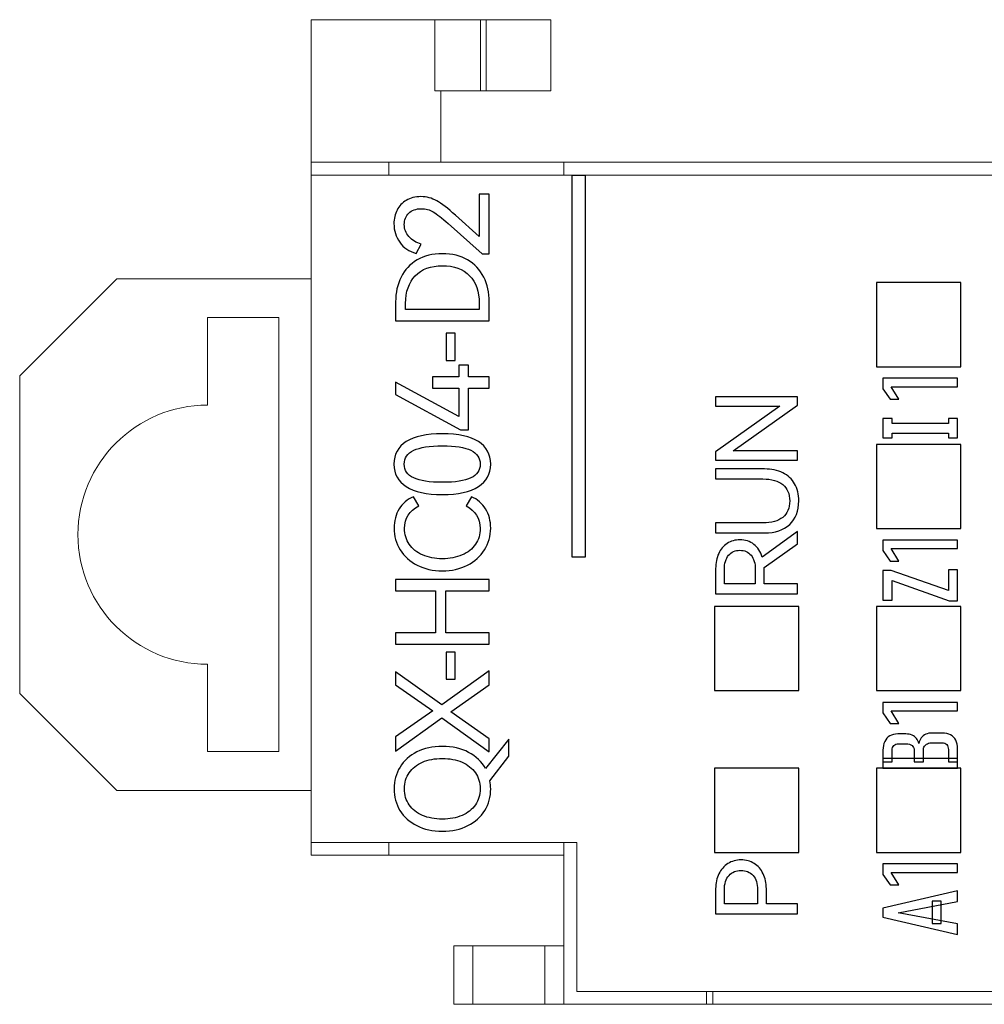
# Model space of a CAD drawing. Header units: inches. Extents: x 830 to 2908, y -1046 to 167.
# Tile 9 of 33: x 2601 to 2616, y -814 to -799. Entities that reach past the tile are written whole.
import ezdxf

# ---------------------------------------------------------------- set-up
doc = ezdxf.new("R2010")
doc.units = ezdxf.units.IN
doc.header["$LTSCALE"] = 23.1
doc.header["$MEASUREMENT"] = 0
doc.layers.get('0').update_dxf_attribs({"lineweight": 18})
doc.layers.add('layer 1', color=7, linetype='Continuous')

msp = doc.modelspace()

# ---------------------------------------------------------------- linework, layer by layer
at = {"color": 0, "linetype": 'Continuous', "lineweight": 0}
for p, q in [((2605.83, -811.479), (2605.83, -798.579)), ((2605.83, -798.579), (2609.53, -798.579)), ((2607.737, -799.679), (2607.737, -798.579)), ((2608.445, -799.679), (2608.445, -798.579)), ((2608.53, -798.579), (2608.53, -799.679)), ((2609.53, -798.579), (2609.53, -799.679)), ((2609.53, -799.679), (2607.737, -799.679)), ((2607.83, -800.779), (2607.83, -799.679)), ((2605.83, -800.779), (2704.83, -800.779)), ((2607.03, -800.779), (2607.03, -800.979)), ((2609.73, -800.779), (2609.73, -800.979)), ((2605.83, -800.979), (2626.004, -800.979)), ((2601.33, -804.079), (2602.83, -802.579)), ((2605.83, -802.579), (2602.83, -802.579)), ((2604.23, -804.529), (2604.23, -803.179)), ((2605.33, -803.179), (2604.23, -803.179)), ((2605.33, -803.179), (2605.33, -809.879)), ((2601.33, -808.979), (2601.33, -804.079)), ((2604.23, -809.879), (2604.23, -808.529)), ((2602.83, -810.479), (2601.33, -808.979)), ((2604.23, -809.879), (2605.33, -809.879)), ((2605.83, -810.479), (2602.83, -810.479)), ((2609.93, -811.279), (2605.83, -811.279)), ((2607.03, -811.279), (2607.03, -811.479)), ((2609.73, -811.279), (2609.73, -813.779)), ((2609.93, -813.579), (2609.93, -811.279)), ((2605.83, -811.479), (2609.73, -811.479)), ((2608.03, -812.879), (2608.03, -813.779)), ((2608.03, -812.879), (2609.73, -812.879)), ((2608.323, -812.879), (2608.323, -813.779)), ((2609.437, -812.879), (2609.437, -813.779)), ((2626.004, -813.579), (2609.93, -813.579)), ((2611.93, -813.779), (2611.93, -813.579)), ((2612.03, -813.579), (2612.03, -813.779)), ((2608.03, -813.779), (2704.63, -813.779))]:
    msp.add_line(p, q, dxfattribs=at)
msp.add_arc((2604.23, -806.529), 2, 90, 270, dxfattribs=at)
at = {"layer": 'layer 1', "color": 32}
for points, knots in [([(2609.857, -800.979), (2609.857, -800.979), (2609.857, -806.879), (2609.857, -806.879), (2609.857, -806.879), (2609.857, -806.879), (2610.057, -806.879), (2610.057, -806.879), (2610.057, -806.879), (2610.057, -806.879), (2610.057, -800.979), (2610.057, -800.979), (2610.057, -800.979), (2610.057, -800.979), (2609.857, -800.979), (2609.857, -800.979)], [0, 0, 0, 0, 0.25, 0.25, 0.25, 0.25, 0.5, 0.5, 0.5, 0.5, 0.75, 0.75, 0.75, 0.75, 1, 1, 1, 1]), ([(2608.423, -801.928), (2608.423, -801.928), (2608.423, -801.274), (2608.423, -801.274), (2608.423, -801.274), (2608.423, -801.274), (2608.579, -801.274), (2608.579, -801.274), (2608.579, -801.274), (2608.579, -801.274), (2608.579, -802.196), (2608.579, -802.196), (2608.579, -802.196), (2608.579, -802.196), (2608.467, -802.196), (2608.467, -802.196), (2608.467, -802.196), (2608.467, -802.196), (2607.945, -801.728), (2607.945, -801.728), (2607.945, -801.728), (2607.847, -801.64), (2607.77, -801.579), (2607.715, -801.546), (2607.715, -801.546), (2607.66, -801.514), (2607.598, -801.497), (2607.532, -801.497), (2607.532, -801.497), (2607.448, -801.497), (2607.382, -801.521), (2607.336, -801.566), (2607.336, -801.566), (2607.291, -801.612), (2607.267, -801.67), (2607.267, -801.74), (2607.267, -801.74), (2607.267, -801.811), (2607.291, -801.874), (2607.339, -801.928), (2607.339, -801.928), (2607.388, -801.982), (2607.451, -802.021), (2607.53, -802.044), (2607.53, -802.044), (2607.53, -802.044), (2607.449, -802.187), (2607.449, -802.187), (2607.449, -802.187), (2607.341, -802.158), (2607.256, -802.1), (2607.197, -802.015), (2607.197, -802.015), (2607.138, -801.93), (2607.107, -801.834), (2607.107, -801.728), (2607.107, -801.728), (2607.107, -801.652), (2607.124, -801.581), (2607.156, -801.519), (2607.156, -801.519), (2607.187, -801.456), (2607.236, -801.404), (2607.298, -801.368), (2607.298, -801.368), (2607.36, -801.331), (2607.436, -801.311), (2607.524, -801.311), (2607.524, -801.311), (2607.61, -801.311), (2607.692, -801.333), (2607.767, -801.375), (2607.767, -801.375), (2607.843, -801.416), (2607.941, -801.492), (2608.056, -801.596), (2608.056, -801.596), (2608.056, -801.596), (2608.423, -801.928), (2608.423, -801.928)], [0, 0, 0, 0, 0.05, 0.05, 0.05, 0.05, 0.1, 0.1, 0.1, 0.1, 0.15, 0.15, 0.15, 0.15, 0.2, 0.2, 0.2, 0.2, 0.25, 0.25, 0.25, 0.25, 0.3, 0.3, 0.3, 0.3, 0.35, 0.35, 0.35, 0.35, 0.4, 0.4, 0.4, 0.4, 0.45, 0.45, 0.45, 0.45, 0.5, 0.5, 0.5, 0.5, 0.55, 0.55, 0.55, 0.55, 0.6, 0.6, 0.6, 0.6, 0.65, 0.65, 0.65, 0.65, 0.7, 0.7, 0.7, 0.7, 0.75, 0.75, 0.75, 0.75, 0.8, 0.8, 0.8, 0.8, 0.85, 0.85, 0.85, 0.85, 0.9, 0.9, 0.9, 0.9, 0.95, 0.95, 0.95, 0.95, 1, 1, 1, 1]), ([(2607.133, -802.934), (2607.133, -802.793), (2607.161, -802.667), (2607.218, -802.554), (2607.218, -802.554), (2607.275, -802.441), (2607.358, -802.352), (2607.466, -802.288), (2607.466, -802.288), (2607.574, -802.224), (2607.704, -802.192), (2607.854, -802.192), (2607.854, -802.192), (2608.006, -802.192), (2608.136, -802.224), (2608.244, -802.287), (2608.244, -802.287), (2608.352, -802.351), (2608.436, -802.439), (2608.493, -802.552), (2608.493, -802.552), (2608.551, -802.665), (2608.579, -802.794), (2608.579, -802.934), (2608.579, -802.934), (2608.579, -802.934), (2608.579, -803.229), (2608.579, -803.229), (2608.579, -803.229), (2608.579, -803.229), (2607.133, -803.229), (2607.133, -803.229), (2607.133, -803.229), (2607.133, -803.229), (2607.133, -802.934), (2607.133, -802.934)], [0, 0, 0, 0, 0.111111, 0.111111, 0.111111, 0.111111, 0.222222, 0.222222, 0.222222, 0.222222, 0.333333, 0.333333, 0.333333, 0.333333, 0.444444, 0.444444, 0.444444, 0.444444, 0.555556, 0.555556, 0.555556, 0.555556, 0.666667, 0.666667, 0.666667, 0.666667, 0.777778, 0.777778, 0.777778, 0.777778, 0.888889, 0.888889, 0.888889, 0.888889, 1, 1, 1, 1]), ([(2608.423, -802.958), (2608.423, -802.776), (2608.373, -802.633), (2608.275, -802.531), (2608.275, -802.531), (2608.177, -802.429), (2608.036, -802.377), (2607.854, -802.377), (2607.854, -802.377), (2607.675, -802.377), (2607.535, -802.43), (2607.436, -802.532), (2607.436, -802.532), (2607.338, -802.635), (2607.287, -802.779), (2607.287, -802.958), (2607.287, -802.958), (2607.287, -802.958), (2607.287, -803.054), (2607.287, -803.054), (2607.287, -803.054), (2607.287, -803.054), (2608.423, -803.054), (2608.423, -803.054), (2608.423, -803.054), (2608.423, -803.054), (2608.423, -802.958), (2608.423, -802.958)], [0, 0, 0, 0, 0.142857, 0.142857, 0.142857, 0.142857, 0.285714, 0.285714, 0.285714, 0.285714, 0.428571, 0.428571, 0.428571, 0.428571, 0.571429, 0.571429, 0.571429, 0.571429, 0.714286, 0.714286, 0.714286, 0.714286, 0.857143, 0.857143, 0.857143, 0.857143, 1, 1, 1, 1]), ([(2608.054, -803.838), (2608.054, -803.838), (2607.911, -803.838), (2607.911, -803.838), (2607.911, -803.838), (2607.911, -803.838), (2607.911, -803.419), (2607.911, -803.419), (2607.911, -803.419), (2607.911, -803.419), (2608.054, -803.419), (2608.054, -803.419), (2608.054, -803.419), (2608.054, -803.419), (2608.054, -803.838), (2608.054, -803.838)], [0, 0, 0, 0, 0.25, 0.25, 0.25, 0.25, 0.5, 0.5, 0.5, 0.5, 0.75, 0.75, 0.75, 0.75, 1, 1, 1, 1]), ([(2607.702, -804.093), (2607.702, -804.093), (2608.107, -804.093), (2608.107, -804.093), (2608.107, -804.093), (2608.107, -804.093), (2608.107, -803.91), (2608.107, -803.91), (2608.107, -803.91), (2608.107, -803.91), (2608.259, -803.91), (2608.259, -803.91), (2608.259, -803.91), (2608.259, -803.91), (2608.259, -804.093), (2608.259, -804.093), (2608.259, -804.093), (2608.259, -804.093), (2608.579, -804.093), (2608.579, -804.093), (2608.579, -804.093), (2608.579, -804.093), (2608.579, -804.269), (2608.579, -804.269), (2608.579, -804.269), (2608.579, -804.269), (2608.259, -804.269), (2608.259, -804.269), (2608.259, -804.269), (2608.259, -804.269), (2608.259, -804.909), (2608.259, -804.909), (2608.259, -804.909), (2608.259, -804.909), (2608.137, -804.909), (2608.137, -804.909), (2608.137, -804.909), (2608.137, -804.909), (2607.131, -804.366), (2607.131, -804.366), (2607.131, -804.366), (2607.131, -804.366), (2607.131, -804.174), (2607.131, -804.174), (2607.131, -804.174), (2607.131, -804.174), (2608.107, -804.704), (2608.107, -804.704), (2608.107, -804.704), (2608.107, -804.704), (2608.107, -804.269), (2608.107, -804.269), (2608.107, -804.269), (2608.107, -804.269), (2607.702, -804.269), (2607.702, -804.269), (2607.702, -804.269), (2607.702, -804.269), (2607.702, -804.093), (2607.702, -804.093)], [0, 0, 0, 0, 0.066667, 0.066667, 0.066667, 0.066667, 0.133333, 0.133333, 0.133333, 0.133333, 0.2, 0.2, 0.2, 0.2, 0.266667, 0.266667, 0.266667, 0.266667, 0.333333, 0.333333, 0.333333, 0.333333, 0.4, 0.4, 0.4, 0.4, 0.466667, 0.466667, 0.466667, 0.466667, 0.533333, 0.533333, 0.533333, 0.533333, 0.6, 0.6, 0.6, 0.6, 0.666667, 0.666667, 0.666667, 0.666667, 0.733333, 0.733333, 0.733333, 0.733333, 0.8, 0.8, 0.8, 0.8, 0.866667, 0.866667, 0.866667, 0.866667, 0.933333, 0.933333, 0.933333, 0.933333, 1, 1, 1, 1]), ([(2615.809, -804.113), (2615.809, -804.113), (2615.809, -804.245), (2615.809, -804.245), (2615.809, -804.245), (2615.809, -804.245), (2614.782, -804.245), (2614.782, -804.245), (2614.782, -804.245), (2614.782, -804.245), (2614.903, -804.439), (2614.903, -804.439), (2614.903, -804.439), (2614.903, -804.439), (2614.765, -804.439), (2614.765, -804.439), (2614.765, -804.439), (2614.765, -804.439), (2614.656, -804.276), (2614.656, -804.276), (2614.656, -804.276), (2614.656, -804.276), (2614.656, -804.113), (2614.656, -804.113), (2614.656, -804.113), (2614.656, -804.113), (2615.809, -804.113), (2615.809, -804.113)], [0, 0, 0, 0, 0.142857, 0.142857, 0.142857, 0.142857, 0.285714, 0.285714, 0.285714, 0.285714, 0.428571, 0.428571, 0.428571, 0.428571, 0.571429, 0.571429, 0.571429, 0.571429, 0.714286, 0.714286, 0.714286, 0.714286, 0.857143, 0.857143, 0.857143, 0.857143, 1, 1, 1, 1]), ([(2612.073, -805.25), (2612.073, -805.25), (2613.064, -804.547), (2613.064, -804.547), (2613.064, -804.547), (2613.064, -804.547), (2612.073, -804.547), (2612.073, -804.547), (2612.073, -804.547), (2612.073, -804.547), (2612.073, -804.401), (2612.073, -804.401), (2612.073, -804.401), (2612.073, -804.401), (2613.338, -804.401), (2613.338, -804.401), (2613.338, -804.401), (2613.338, -804.401), (2613.338, -804.531), (2613.338, -804.531), (2613.338, -804.531), (2613.338, -804.531), (2612.346, -805.235), (2612.346, -805.235), (2612.346, -805.235), (2612.346, -805.235), (2613.338, -805.235), (2613.338, -805.235), (2613.338, -805.235), (2613.338, -805.235), (2613.338, -805.38), (2613.338, -805.38), (2613.338, -805.38), (2613.338, -805.38), (2612.073, -805.38), (2612.073, -805.38), (2612.073, -805.38), (2612.073, -805.38), (2612.073, -805.25), (2612.073, -805.25)], [0, 0, 0, 0, 0.1, 0.1, 0.1, 0.1, 0.2, 0.2, 0.2, 0.2, 0.3, 0.3, 0.3, 0.3, 0.4, 0.4, 0.4, 0.4, 0.5, 0.5, 0.5, 0.5, 0.6, 0.6, 0.6, 0.6, 0.7, 0.7, 0.7, 0.7, 0.8, 0.8, 0.8, 0.8, 0.9, 0.9, 0.9, 0.9, 1, 1, 1, 1]), ([(2615.809, -804.736), (2615.809, -804.736), (2615.809, -805.036), (2615.809, -805.036), (2615.809, -805.036), (2615.809, -805.036), (2615.666, -805.036), (2615.666, -805.036), (2615.666, -805.036), (2615.666, -805.036), (2615.666, -804.962), (2615.666, -804.962), (2615.666, -804.962), (2615.666, -804.962), (2614.799, -804.962), (2614.799, -804.962), (2614.799, -804.962), (2614.799, -804.962), (2614.799, -805.036), (2614.799, -805.036), (2614.799, -805.036), (2614.799, -805.036), (2614.656, -805.036), (2614.656, -805.036), (2614.656, -805.036), (2614.656, -805.036), (2614.656, -804.962), (2614.656, -804.962), (2614.656, -804.962), (2614.656, -804.962), (2614.656, -804.962), (2614.656, -804.962), (2614.656, -804.962), (2614.656, -804.962), (2614.656, -804.811), (2614.656, -804.811), (2614.656, -804.811), (2614.656, -804.811), (2614.656, -804.811), (2614.656, -804.811), (2614.656, -804.811), (2614.656, -804.811), (2614.656, -804.736), (2614.656, -804.736), (2614.656, -804.736), (2614.656, -804.736), (2614.799, -804.736), (2614.799, -804.736), (2614.799, -804.736), (2614.799, -804.736), (2614.799, -804.811), (2614.799, -804.811), (2614.799, -804.811), (2614.799, -804.811), (2615.666, -804.811), (2615.666, -804.811), (2615.666, -804.811), (2615.666, -804.811), (2615.666, -804.736), (2615.666, -804.736), (2615.666, -804.736), (2615.666, -804.736), (2615.809, -804.736), (2615.809, -804.736)], [0, 0, 0, 0, 0.0625, 0.0625, 0.0625, 0.0625, 0.125, 0.125, 0.125, 0.125, 0.1875, 0.1875, 0.1875, 0.1875, 0.25, 0.25, 0.25, 0.25, 0.3125, 0.3125, 0.3125, 0.3125, 0.375, 0.375, 0.375, 0.375, 0.4375, 0.4375, 0.4375, 0.4375, 0.5, 0.5, 0.5, 0.5, 0.5625, 0.5625, 0.5625, 0.5625, 0.625, 0.625, 0.625, 0.625, 0.6875, 0.6875, 0.6875, 0.6875, 0.75, 0.75, 0.75, 0.75, 0.8125, 0.8125, 0.8125, 0.8125, 0.875, 0.875, 0.875, 0.875, 0.9375, 0.9375, 0.9375, 0.9375, 1, 1, 1, 1]), ([(2607.856, -804.971), (2608.101, -804.971), (2608.287, -805.012), (2608.412, -805.092), (2608.412, -805.092), (2608.537, -805.173), (2608.601, -805.289), (2608.601, -805.441), (2608.601, -805.441), (2608.601, -805.591), (2608.537, -805.707), (2608.411, -805.788), (2608.411, -805.788), (2608.285, -805.868), (2608.1, -805.909), (2607.856, -805.909), (2607.856, -805.909), (2607.611, -805.909), (2607.425, -805.869), (2607.298, -805.788), (2607.298, -805.788), (2607.171, -805.707), (2607.107, -805.591), (2607.107, -805.441), (2607.107, -805.441), (2607.107, -805.289), (2607.171, -805.173), (2607.297, -805.092), (2607.297, -805.092), (2607.423, -805.012), (2607.61, -804.971), (2607.856, -804.971)], [0, 0, 0, 0, 0.125, 0.125, 0.125, 0.125, 0.25, 0.25, 0.25, 0.25, 0.375, 0.375, 0.375, 0.375, 0.5, 0.5, 0.5, 0.5, 0.625, 0.625, 0.625, 0.625, 0.75, 0.75, 0.75, 0.75, 0.875, 0.875, 0.875, 0.875, 1, 1, 1, 1]), ([(2607.856, -805.721), (2608.052, -805.721), (2608.199, -805.699), (2608.295, -805.653), (2608.295, -805.653), (2608.391, -805.608), (2608.439, -805.537), (2608.439, -805.441), (2608.439, -805.441), (2608.439, -805.345), (2608.391, -805.274), (2608.296, -805.227), (2608.296, -805.227), (2608.2, -805.181), (2608.054, -805.158), (2607.856, -805.158), (2607.856, -805.158), (2607.657, -805.158), (2607.509, -805.181), (2607.413, -805.227), (2607.413, -805.227), (2607.316, -805.274), (2607.267, -805.345), (2607.267, -805.441), (2607.267, -805.441), (2607.267, -805.537), (2607.316, -805.608), (2607.413, -805.653), (2607.413, -805.653), (2607.509, -805.698), (2607.657, -805.721), (2607.856, -805.721)], [0, 0, 0, 0, 0.125, 0.125, 0.125, 0.125, 0.25, 0.25, 0.25, 0.25, 0.375, 0.375, 0.375, 0.375, 0.5, 0.5, 0.5, 0.5, 0.625, 0.625, 0.625, 0.625, 0.75, 0.75, 0.75, 0.75, 0.875, 0.875, 0.875, 0.875, 1, 1, 1, 1]), ([(2612.073, -805.669), (2612.073, -805.669), (2612.073, -805.515), (2612.073, -805.515), (2612.073, -805.515), (2612.073, -805.515), (2612.827, -805.515), (2612.827, -805.515), (2612.827, -805.515), (2612.935, -805.515), (2613.029, -805.535), (2613.109, -805.574), (2613.109, -805.574), (2613.189, -805.613), (2613.251, -805.67), (2613.293, -805.744), (2613.293, -805.744), (2613.336, -805.818), (2613.357, -805.907), (2613.357, -806.009), (2613.357, -806.009), (2613.357, -806.164), (2613.31, -806.284), (2613.216, -806.371), (2613.216, -806.371), (2613.121, -806.458), (2612.991, -806.502), (2612.827, -806.502), (2612.827, -806.502), (2612.827, -806.502), (2612.073, -806.502), (2612.073, -806.502), (2612.073, -806.502), (2612.073, -806.502), (2612.073, -806.348), (2612.073, -806.348), (2612.073, -806.348), (2612.073, -806.348), (2612.802, -806.348), (2612.802, -806.348), (2612.802, -806.348), (2612.936, -806.348), (2613.039, -806.319), (2613.109, -806.262), (2613.109, -806.262), (2613.18, -806.204), (2613.216, -806.12), (2613.216, -806.009), (2613.216, -806.009), (2613.216, -805.899), (2613.18, -805.814), (2613.109, -805.756), (2613.109, -805.756), (2613.039, -805.698), (2612.936, -805.669), (2612.802, -805.669), (2612.802, -805.669), (2612.802, -805.669), (2612.073, -805.669), (2612.073, -805.669)], [0, 0, 0, 0, 0.066667, 0.066667, 0.066667, 0.066667, 0.133333, 0.133333, 0.133333, 0.133333, 0.2, 0.2, 0.2, 0.2, 0.266667, 0.266667, 0.266667, 0.266667, 0.333333, 0.333333, 0.333333, 0.333333, 0.4, 0.4, 0.4, 0.4, 0.466667, 0.466667, 0.466667, 0.466667, 0.533333, 0.533333, 0.533333, 0.533333, 0.6, 0.6, 0.6, 0.6, 0.666667, 0.666667, 0.666667, 0.666667, 0.733333, 0.733333, 0.733333, 0.733333, 0.8, 0.8, 0.8, 0.8, 0.866667, 0.866667, 0.866667, 0.866667, 0.933333, 0.933333, 0.933333, 0.933333, 1, 1, 1, 1]), ([(2608.439, -806.433), (2608.439, -806.275), (2608.366, -806.159), (2608.22, -806.085), (2608.22, -806.085), (2608.22, -806.085), (2608.303, -805.943), (2608.303, -805.943), (2608.303, -805.943), (2608.396, -805.984), (2608.469, -806.047), (2608.522, -806.132), (2608.522, -806.132), (2608.575, -806.218), (2608.601, -806.317), (2608.601, -806.429), (2608.601, -806.429), (2608.601, -806.551), (2608.569, -806.663), (2608.506, -806.763), (2608.506, -806.763), (2608.443, -806.863), (2608.355, -806.942), (2608.241, -807), (2608.241, -807), (2608.128, -807.058), (2607.999, -807.087), (2607.854, -807.087), (2607.854, -807.087), (2607.709, -807.087), (2607.58, -807.058), (2607.467, -807), (2607.467, -807), (2607.354, -806.942), (2607.266, -806.863), (2607.203, -806.763), (2607.203, -806.763), (2607.141, -806.663), (2607.109, -806.551), (2607.109, -806.429), (2607.109, -806.429), (2607.109, -806.317), (2607.136, -806.218), (2607.188, -806.132), (2607.188, -806.132), (2607.241, -806.047), (2607.314, -805.984), (2607.408, -805.943), (2607.408, -805.943), (2607.408, -805.943), (2607.491, -806.085), (2607.491, -806.085), (2607.491, -806.085), (2607.344, -806.159), (2607.271, -806.275), (2607.271, -806.433), (2607.271, -806.433), (2607.271, -806.525), (2607.296, -806.607), (2607.344, -806.678), (2607.344, -806.678), (2607.393, -806.748), (2607.462, -806.804), (2607.55, -806.843), (2607.55, -806.843), (2607.638, -806.881), (2607.74, -806.901), (2607.854, -806.901), (2607.854, -806.901), (2607.969, -806.901), (2608.071, -806.881), (2608.159, -806.843), (2608.159, -806.843), (2608.248, -806.804), (2608.317, -806.748), (2608.366, -806.678), (2608.366, -806.678), (2608.414, -806.607), (2608.439, -806.525), (2608.439, -806.433)], [0, 0, 0, 0, 0.05, 0.05, 0.05, 0.05, 0.1, 0.1, 0.1, 0.1, 0.15, 0.15, 0.15, 0.15, 0.2, 0.2, 0.2, 0.2, 0.25, 0.25, 0.25, 0.25, 0.3, 0.3, 0.3, 0.3, 0.35, 0.35, 0.35, 0.35, 0.4, 0.4, 0.4, 0.4, 0.45, 0.45, 0.45, 0.45, 0.5, 0.5, 0.5, 0.5, 0.55, 0.55, 0.55, 0.55, 0.6, 0.6, 0.6, 0.6, 0.65, 0.65, 0.65, 0.65, 0.7, 0.7, 0.7, 0.7, 0.75, 0.75, 0.75, 0.75, 0.8, 0.8, 0.8, 0.8, 0.85, 0.85, 0.85, 0.85, 0.9, 0.9, 0.9, 0.9, 0.95, 0.95, 0.95, 0.95, 1, 1, 1, 1]), ([(2613.338, -806.482), (2613.338, -806.482), (2613.338, -806.67), (2613.338, -806.67), (2613.338, -806.67), (2613.338, -806.67), (2612.82, -807.037), (2612.82, -807.037), (2612.82, -807.037), (2612.82, -807.037), (2612.82, -807.052), (2612.82, -807.052), (2612.82, -807.052), (2612.82, -807.052), (2612.82, -807.287), (2612.82, -807.287), (2612.82, -807.287), (2612.82, -807.287), (2613.338, -807.287), (2613.338, -807.287), (2613.338, -807.287), (2613.338, -807.287), (2613.338, -807.441), (2613.338, -807.441), (2613.338, -807.441), (2613.338, -807.441), (2612.073, -807.441), (2612.073, -807.441), (2612.073, -807.441), (2612.073, -807.441), (2612.073, -807.052), (2612.073, -807.052), (2612.073, -807.052), (2612.073, -806.966), (2612.089, -806.889), (2612.12, -806.821), (2612.12, -806.821), (2612.151, -806.754), (2612.195, -806.701), (2612.252, -806.664), (2612.252, -806.664), (2612.309, -806.627), (2612.374, -806.608), (2612.448, -806.608), (2612.448, -806.608), (2612.531, -806.608), (2612.603, -806.632), (2612.663, -806.679), (2612.663, -806.679), (2612.724, -806.726), (2612.767, -806.791), (2612.794, -806.874), (2612.794, -806.874), (2612.794, -806.874), (2613.338, -806.482), (2613.338, -806.482)], [0, 0, 0, 0, 0.071429, 0.071429, 0.071429, 0.071429, 0.142857, 0.142857, 0.142857, 0.142857, 0.214286, 0.214286, 0.214286, 0.214286, 0.285714, 0.285714, 0.285714, 0.285714, 0.357143, 0.357143, 0.357143, 0.357143, 0.428571, 0.428571, 0.428571, 0.428571, 0.5, 0.5, 0.5, 0.5, 0.571429, 0.571429, 0.571429, 0.571429, 0.642857, 0.642857, 0.642857, 0.642857, 0.714286, 0.714286, 0.714286, 0.714286, 0.785714, 0.785714, 0.785714, 0.785714, 0.857143, 0.857143, 0.857143, 0.857143, 0.928571, 0.928571, 0.928571, 0.928571, 1, 1, 1, 1]), ([(2615.809, -806.612), (2615.809, -806.612), (2615.809, -806.744), (2615.809, -806.744), (2615.809, -806.744), (2615.809, -806.744), (2614.782, -806.744), (2614.782, -806.744), (2614.782, -806.744), (2614.782, -806.744), (2614.903, -806.937), (2614.903, -806.937), (2614.903, -806.937), (2614.903, -806.937), (2614.765, -806.937), (2614.765, -806.937), (2614.765, -806.937), (2614.765, -806.937), (2614.656, -806.775), (2614.656, -806.775), (2614.656, -806.775), (2614.656, -806.775), (2614.656, -806.612), (2614.656, -806.612), (2614.656, -806.612), (2614.656, -806.612), (2615.809, -806.612), (2615.809, -806.612)], [0, 0, 0, 0, 0.142857, 0.142857, 0.142857, 0.142857, 0.285714, 0.285714, 0.285714, 0.285714, 0.428571, 0.428571, 0.428571, 0.428571, 0.571429, 0.571429, 0.571429, 0.571429, 0.714286, 0.714286, 0.714286, 0.714286, 0.857143, 0.857143, 0.857143, 0.857143, 1, 1, 1, 1]), ([(2612.208, -807.287), (2612.208, -807.287), (2612.685, -807.287), (2612.685, -807.287), (2612.685, -807.287), (2612.685, -807.287), (2612.685, -807.071), (2612.685, -807.071), (2612.685, -807.071), (2612.685, -806.973), (2612.663, -806.898), (2612.62, -806.847), (2612.62, -806.847), (2612.577, -806.796), (2612.52, -806.77), (2612.448, -806.77), (2612.448, -806.77), (2612.377, -806.77), (2612.319, -806.796), (2612.274, -806.847), (2612.274, -806.847), (2612.23, -806.898), (2612.208, -806.973), (2612.208, -807.071), (2612.208, -807.071), (2612.208, -807.071), (2612.208, -807.287), (2612.208, -807.287)], [0, 0, 0, 0, 0.142857, 0.142857, 0.142857, 0.142857, 0.285714, 0.285714, 0.285714, 0.285714, 0.428571, 0.428571, 0.428571, 0.428571, 0.571429, 0.571429, 0.571429, 0.571429, 0.714286, 0.714286, 0.714286, 0.714286, 0.857143, 0.857143, 0.857143, 0.857143, 1, 1, 1, 1]), ([(2614.785, -807.081), (2614.785, -807.081), (2615.666, -807.391), (2615.666, -807.391), (2615.666, -807.391), (2615.666, -807.391), (2615.666, -807.073), (2615.666, -807.073), (2615.666, -807.073), (2615.666, -807.073), (2615.809, -807.073), (2615.809, -807.073), (2615.809, -807.073), (2615.809, -807.073), (2615.809, -807.552), (2615.809, -807.552), (2615.809, -807.552), (2615.809, -807.552), (2615.68, -807.552), (2615.68, -807.552), (2615.68, -807.552), (2615.68, -807.552), (2614.799, -807.238), (2614.799, -807.238), (2614.799, -807.238), (2614.799, -807.238), (2614.799, -807.538), (2614.799, -807.538), (2614.799, -807.538), (2614.799, -807.538), (2614.656, -807.538), (2614.656, -807.538), (2614.656, -807.538), (2614.656, -807.538), (2614.656, -807.081), (2614.656, -807.081), (2614.656, -807.081), (2614.656, -807.081), (2614.785, -807.081), (2614.785, -807.081)], [0, 0, 0, 0, 0.1, 0.1, 0.1, 0.1, 0.2, 0.2, 0.2, 0.2, 0.3, 0.3, 0.3, 0.3, 0.4, 0.4, 0.4, 0.4, 0.5, 0.5, 0.5, 0.5, 0.6, 0.6, 0.6, 0.6, 0.7, 0.7, 0.7, 0.7, 0.8, 0.8, 0.8, 0.8, 0.9, 0.9, 0.9, 0.9, 1, 1, 1, 1]), ([(2607.749, -808.044), (2607.749, -808.044), (2607.749, -807.395), (2607.749, -807.395), (2607.749, -807.395), (2607.749, -807.395), (2607.133, -807.395), (2607.133, -807.395), (2607.133, -807.395), (2607.133, -807.395), (2607.133, -807.219), (2607.133, -807.219), (2607.133, -807.219), (2607.133, -807.219), (2608.579, -807.219), (2608.579, -807.219), (2608.579, -807.219), (2608.579, -807.219), (2608.579, -807.395), (2608.579, -807.395), (2608.579, -807.395), (2608.579, -807.395), (2607.907, -807.395), (2607.907, -807.395), (2607.907, -807.395), (2607.907, -807.395), (2607.907, -808.044), (2607.907, -808.044), (2607.907, -808.044), (2607.907, -808.044), (2608.579, -808.044), (2608.579, -808.044), (2608.579, -808.044), (2608.579, -808.044), (2608.579, -808.22), (2608.579, -808.22), (2608.579, -808.22), (2608.579, -808.22), (2607.133, -808.22), (2607.133, -808.22), (2607.133, -808.22), (2607.133, -808.22), (2607.133, -808.044), (2607.133, -808.044), (2607.133, -808.044), (2607.133, -808.044), (2607.749, -808.044), (2607.749, -808.044)], [0, 0, 0, 0, 0.083333, 0.083333, 0.083333, 0.083333, 0.166667, 0.166667, 0.166667, 0.166667, 0.25, 0.25, 0.25, 0.25, 0.333333, 0.333333, 0.333333, 0.333333, 0.416667, 0.416667, 0.416667, 0.416667, 0.5, 0.5, 0.5, 0.5, 0.583333, 0.583333, 0.583333, 0.583333, 0.666667, 0.666667, 0.666667, 0.666667, 0.75, 0.75, 0.75, 0.75, 0.833333, 0.833333, 0.833333, 0.833333, 0.916667, 0.916667, 0.916667, 0.916667, 1, 1, 1, 1]), ([(2608.054, -808.762), (2608.054, -808.762), (2607.911, -808.762), (2607.911, -808.762), (2607.911, -808.762), (2607.911, -808.762), (2607.911, -808.343), (2607.911, -808.343), (2607.911, -808.343), (2607.911, -808.343), (2608.054, -808.343), (2608.054, -808.343), (2608.054, -808.343), (2608.054, -808.343), (2608.054, -808.762), (2608.054, -808.762)], [0, 0, 0, 0, 0.25, 0.25, 0.25, 0.25, 0.5, 0.5, 0.5, 0.5, 0.75, 0.75, 0.75, 0.75, 1, 1, 1, 1]), ([(2607.133, -808.645), (2607.133, -808.645), (2607.846, -809.156), (2607.846, -809.156), (2607.846, -809.156), (2607.846, -809.156), (2608.579, -808.631), (2608.579, -808.631), (2608.579, -808.631), (2608.579, -808.631), (2608.579, -808.846), (2608.579, -808.846), (2608.579, -808.846), (2608.579, -808.846), (2607.988, -809.265), (2607.988, -809.265), (2607.988, -809.265), (2607.988, -809.265), (2608.579, -809.68), (2608.579, -809.68), (2608.579, -809.68), (2608.579, -809.68), (2608.579, -809.883), (2608.579, -809.883), (2608.579, -809.883), (2608.579, -809.883), (2607.848, -809.358), (2607.848, -809.358), (2607.848, -809.358), (2607.848, -809.358), (2607.133, -809.87), (2607.133, -809.87), (2607.133, -809.87), (2607.133, -809.87), (2607.133, -809.652), (2607.133, -809.652), (2607.133, -809.652), (2607.133, -809.652), (2607.708, -809.249), (2607.708, -809.249), (2607.708, -809.249), (2607.708, -809.249), (2607.133, -808.848), (2607.133, -808.848), (2607.133, -808.848), (2607.133, -808.848), (2607.133, -808.645), (2607.133, -808.645)], [0, 0, 0, 0, 0.083333, 0.083333, 0.083333, 0.083333, 0.166667, 0.166667, 0.166667, 0.166667, 0.25, 0.25, 0.25, 0.25, 0.333333, 0.333333, 0.333333, 0.333333, 0.416667, 0.416667, 0.416667, 0.416667, 0.5, 0.5, 0.5, 0.5, 0.583333, 0.583333, 0.583333, 0.583333, 0.666667, 0.666667, 0.666667, 0.666667, 0.75, 0.75, 0.75, 0.75, 0.833333, 0.833333, 0.833333, 0.833333, 0.916667, 0.916667, 0.916667, 0.916667, 1, 1, 1, 1]), ([(2615.809, -809.118), (2615.809, -809.118), (2615.809, -809.25), (2615.809, -809.25), (2615.809, -809.25), (2615.809, -809.25), (2614.782, -809.25), (2614.782, -809.25), (2614.782, -809.25), (2614.782, -809.25), (2614.903, -809.444), (2614.903, -809.444), (2614.903, -809.444), (2614.903, -809.444), (2614.765, -809.444), (2614.765, -809.444), (2614.765, -809.444), (2614.765, -809.444), (2614.656, -809.281), (2614.656, -809.281), (2614.656, -809.281), (2614.656, -809.281), (2614.656, -809.118), (2614.656, -809.118), (2614.656, -809.118), (2614.656, -809.118), (2615.809, -809.118), (2615.809, -809.118)], [0, 0, 0, 0, 0.142857, 0.142857, 0.142857, 0.142857, 0.285714, 0.285714, 0.285714, 0.285714, 0.428571, 0.428571, 0.428571, 0.428571, 0.571429, 0.571429, 0.571429, 0.571429, 0.714286, 0.714286, 0.714286, 0.714286, 0.857143, 0.857143, 0.857143, 0.857143, 1, 1, 1, 1]), ([(2608.879, -809.684), (2608.879, -809.684), (2608.879, -809.948), (2608.879, -809.948), (2608.879, -809.948), (2608.879, -809.948), (2608.589, -810.328), (2608.589, -810.328), (2608.589, -810.328), (2608.597, -810.369), (2608.601, -810.41), (2608.601, -810.452), (2608.601, -810.452), (2608.601, -810.576), (2608.571, -810.688), (2608.51, -810.787), (2608.51, -810.787), (2608.449, -810.887), (2608.362, -810.965), (2608.249, -811.021), (2608.249, -811.021), (2608.136, -811.078), (2608.004, -811.106), (2607.854, -811.106), (2607.854, -811.106), (2607.705, -811.106), (2607.574, -811.078), (2607.461, -811.021), (2607.461, -811.021), (2607.348, -810.965), (2607.261, -810.887), (2607.2, -810.787), (2607.2, -810.787), (2607.14, -810.688), (2607.109, -810.576), (2607.109, -810.452), (2607.109, -810.452), (2607.109, -810.328), (2607.14, -810.217), (2607.201, -810.117), (2607.201, -810.117), (2607.262, -810.018), (2607.349, -809.94), (2607.462, -809.883), (2607.462, -809.883), (2607.575, -809.827), (2607.705, -809.798), (2607.854, -809.798), (2607.854, -809.798), (2608.01, -809.798), (2608.145, -809.829), (2608.26, -809.89), (2608.26, -809.89), (2608.375, -809.951), (2608.463, -810.035), (2608.522, -810.14), (2608.522, -810.14), (2608.522, -810.14), (2608.879, -809.684), (2608.879, -809.684)], [0, 0, 0, 0, 0.066667, 0.066667, 0.066667, 0.066667, 0.133333, 0.133333, 0.133333, 0.133333, 0.2, 0.2, 0.2, 0.2, 0.266667, 0.266667, 0.266667, 0.266667, 0.333333, 0.333333, 0.333333, 0.333333, 0.4, 0.4, 0.4, 0.4, 0.466667, 0.466667, 0.466667, 0.466667, 0.533333, 0.533333, 0.533333, 0.533333, 0.6, 0.6, 0.6, 0.6, 0.666667, 0.666667, 0.666667, 0.666667, 0.733333, 0.733333, 0.733333, 0.733333, 0.8, 0.8, 0.8, 0.8, 0.866667, 0.866667, 0.866667, 0.866667, 0.933333, 0.933333, 0.933333, 0.933333, 1, 1, 1, 1]), ([(2615.666, -810.038), (2615.666, -810.038), (2615.666, -809.848), (2615.666, -809.848), (2615.666, -809.848), (2615.666, -809.814), (2615.657, -809.788), (2615.641, -809.77), (2615.641, -809.77), (2615.624, -809.751), (2615.6, -809.741), (2615.568, -809.741), (2615.568, -809.741), (2615.568, -809.741), (2615.418, -809.741), (2615.418, -809.741), (2615.418, -809.741), (2615.389, -809.741), (2615.364, -809.746), (2615.343, -809.756), (2615.343, -809.756), (2615.323, -809.765), (2615.307, -809.778), (2615.296, -809.796), (2615.296, -809.796), (2615.285, -809.813), (2615.28, -809.833), (2615.28, -809.856), (2615.28, -809.856), (2615.28, -809.856), (2615.28, -810.038), (2615.28, -810.038), (2615.28, -810.038), (2615.28, -810.038), (2615.138, -810.038), (2615.138, -810.038), (2615.138, -810.038), (2615.138, -810.038), (2615.138, -809.856), (2615.138, -809.856), (2615.138, -809.856), (2615.138, -809.824), (2615.127, -809.8), (2615.105, -809.783), (2615.105, -809.783), (2615.083, -809.765), (2615.053, -809.756), (2615.013, -809.756), (2615.013, -809.756), (2615.013, -809.756), (2614.896, -809.756), (2614.896, -809.756), (2614.896, -809.756), (2614.865, -809.756), (2614.841, -809.765), (2614.824, -809.783), (2614.824, -809.783), (2614.807, -809.8), (2614.799, -809.824), (2614.799, -809.855), (2614.799, -809.855), (2614.799, -809.855), (2614.799, -810.038), (2614.799, -810.038), (2614.799, -810.038), (2614.799, -810.038), (2614.656, -810.038), (2614.656, -810.038), (2614.656, -810.038), (2614.656, -810.038), (2614.656, -809.857), (2614.656, -809.857), (2614.656, -809.857), (2614.656, -809.804), (2614.665, -809.759), (2614.683, -809.721), (2614.683, -809.721), (2614.701, -809.683), (2614.728, -809.655), (2614.762, -809.635), (2614.762, -809.635), (2614.797, -809.616), (2614.838, -809.606), (2614.887, -809.606), (2614.887, -809.606), (2614.887, -809.606), (2615.009, -809.606), (2615.009, -809.606), (2615.009, -809.606), (2615.045, -809.606), (2615.077, -809.612), (2615.105, -809.623), (2615.105, -809.623), (2615.133, -809.635), (2615.156, -809.652), (2615.174, -809.674), (2615.174, -809.674), (2615.192, -809.695), (2615.204, -809.722), (2615.21, -809.753), (2615.21, -809.753), (2615.216, -809.719), (2615.228, -809.69), (2615.246, -809.665), (2615.246, -809.665), (2615.264, -809.641), (2615.288, -809.622), (2615.318, -809.61), (2615.318, -809.61), (2615.347, -809.597), (2615.381, -809.591), (2615.42, -809.591), (2615.42, -809.591), (2615.42, -809.591), (2615.572, -809.591), (2615.572, -809.591), (2615.572, -809.591), (2615.622, -809.591), (2615.665, -809.6), (2615.7, -809.619), (2615.7, -809.619), (2615.735, -809.638), (2615.762, -809.666), (2615.781, -809.703), (2615.781, -809.703), (2615.799, -809.74), (2615.809, -809.784), (2615.809, -809.836), (2615.809, -809.836), (2615.809, -809.836), (2615.809, -810.038), (2615.809, -810.038), (2615.809, -810.038), (2615.809, -810.038), (2615.666, -810.038), (2615.666, -810.038)], [0, 0, 0, 0, 0.029412, 0.029412, 0.029412, 0.029412, 0.058824, 0.058824, 0.058824, 0.058824, 0.088235, 0.088235, 0.088235, 0.088235, 0.117647, 0.117647, 0.117647, 0.117647, 0.147059, 0.147059, 0.147059, 0.147059, 0.176471, 0.176471, 0.176471, 0.176471, 0.205882, 0.205882, 0.205882, 0.205882, 0.235294, 0.235294, 0.235294, 0.235294, 0.264706, 0.264706, 0.264706, 0.264706, 0.294118, 0.294118, 0.294118, 0.294118, 0.323529, 0.323529, 0.323529, 0.323529, 0.352941, 0.352941, 0.352941, 0.352941, 0.382353, 0.382353, 0.382353, 0.382353, 0.411765, 0.411765, 0.411765, 0.411765, 0.441176, 0.441176, 0.441176, 0.441176, 0.470588, 0.470588, 0.470588, 0.470588, 0.5, 0.5, 0.5, 0.5, 0.529412, 0.529412, 0.529412, 0.529412, 0.558824, 0.558824, 0.558824, 0.558824, 0.588235, 0.588235, 0.588235, 0.588235, 0.617647, 0.617647, 0.617647, 0.617647, 0.647059, 0.647059, 0.647059, 0.647059, 0.676471, 0.676471, 0.676471, 0.676471, 0.705882, 0.705882, 0.705882, 0.705882, 0.735294, 0.735294, 0.735294, 0.735294, 0.764706, 0.764706, 0.764706, 0.764706, 0.794118, 0.794118, 0.794118, 0.794118, 0.823529, 0.823529, 0.823529, 0.823529, 0.852941, 0.852941, 0.852941, 0.852941, 0.882353, 0.882353, 0.882353, 0.882353, 0.911765, 0.911765, 0.911765, 0.911765, 0.941176, 0.941176, 0.941176, 0.941176, 0.970588, 0.970588, 0.970588, 0.970588, 1, 1, 1, 1]), ([(2607.854, -810.92), (2607.969, -810.92), (2608.07, -810.902), (2608.158, -810.864), (2608.158, -810.864), (2608.247, -810.827), (2608.315, -810.772), (2608.365, -810.701), (2608.365, -810.701), (2608.414, -810.63), (2608.439, -810.547), (2608.439, -810.452), (2608.439, -810.452), (2608.439, -810.357), (2608.414, -810.275), (2608.365, -810.204), (2608.365, -810.204), (2608.315, -810.134), (2608.247, -810.08), (2608.158, -810.041), (2608.158, -810.041), (2608.07, -810.003), (2607.969, -809.984), (2607.854, -809.984), (2607.854, -809.984), (2607.738, -809.984), (2607.636, -810.003), (2607.548, -810.041), (2607.548, -810.041), (2607.46, -810.08), (2607.391, -810.134), (2607.342, -810.204), (2607.342, -810.204), (2607.294, -810.275), (2607.269, -810.357), (2607.269, -810.452), (2607.269, -810.452), (2607.269, -810.547), (2607.294, -810.63), (2607.342, -810.7), (2607.342, -810.7), (2607.391, -810.771), (2607.46, -810.825), (2607.548, -810.863), (2607.548, -810.863), (2607.636, -810.901), (2607.738, -810.92), (2607.854, -810.92)], [0, 0, 0, 0, 0.083333, 0.083333, 0.083333, 0.083333, 0.166667, 0.166667, 0.166667, 0.166667, 0.25, 0.25, 0.25, 0.25, 0.333333, 0.333333, 0.333333, 0.333333, 0.416667, 0.416667, 0.416667, 0.416667, 0.5, 0.5, 0.5, 0.5, 0.583333, 0.583333, 0.583333, 0.583333, 0.666667, 0.666667, 0.666667, 0.666667, 0.75, 0.75, 0.75, 0.75, 0.833333, 0.833333, 0.833333, 0.833333, 0.916667, 0.916667, 0.916667, 0.916667, 1, 1, 1, 1]), ([(2614.656, -810.133), (2614.656, -810.133), (2614.656, -809.982), (2614.656, -809.982), (2614.656, -809.982), (2614.656, -809.982), (2615.809, -809.982), (2615.809, -809.982), (2615.809, -809.982), (2615.809, -809.982), (2615.809, -810.133), (2615.809, -810.133), (2615.809, -810.133), (2615.809, -810.133), (2614.656, -810.133), (2614.656, -810.133)], [0, 0, 0, 0, 0.25, 0.25, 0.25, 0.25, 0.5, 0.5, 0.5, 0.5, 0.75, 0.75, 0.75, 0.75, 1, 1, 1, 1]), ([(2612.073, -811.994), (2612.073, -811.909), (2612.09, -811.832), (2612.123, -811.765), (2612.123, -811.765), (2612.156, -811.698), (2612.203, -811.645), (2612.262, -811.607), (2612.262, -811.607), (2612.322, -811.569), (2612.389, -811.55), (2612.465, -811.55), (2612.465, -811.55), (2612.541, -811.55), (2612.609, -811.569), (2612.669, -811.606), (2612.669, -811.606), (2612.728, -811.643), (2612.774, -811.696), (2612.807, -811.763), (2612.807, -811.763), (2612.84, -811.831), (2612.856, -811.908), (2612.856, -811.994), (2612.856, -811.994), (2612.856, -811.994), (2612.856, -812.229), (2612.856, -812.229), (2612.856, -812.229), (2612.856, -812.229), (2613.338, -812.229), (2613.338, -812.229), (2613.338, -812.229), (2613.338, -812.229), (2613.338, -812.383), (2613.338, -812.383), (2613.338, -812.383), (2613.338, -812.383), (2612.073, -812.383), (2612.073, -812.383), (2612.073, -812.383), (2612.073, -812.383), (2612.073, -811.994), (2612.073, -811.994)], [0, 0, 0, 0, 0.090909, 0.090909, 0.090909, 0.090909, 0.181818, 0.181818, 0.181818, 0.181818, 0.272727, 0.272727, 0.272727, 0.272727, 0.363636, 0.363636, 0.363636, 0.363636, 0.454545, 0.454545, 0.454545, 0.454545, 0.545455, 0.545455, 0.545455, 0.545455, 0.636364, 0.636364, 0.636364, 0.636364, 0.727273, 0.727273, 0.727273, 0.727273, 0.818182, 0.818182, 0.818182, 0.818182, 0.909091, 0.909091, 0.909091, 0.909091, 1, 1, 1, 1]), ([(2615.809, -811.609), (2615.809, -811.609), (2615.809, -811.742), (2615.809, -811.742), (2615.809, -811.742), (2615.809, -811.742), (2614.782, -811.742), (2614.782, -811.742), (2614.782, -811.742), (2614.782, -811.742), (2614.903, -811.935), (2614.903, -811.935), (2614.903, -811.935), (2614.903, -811.935), (2614.765, -811.935), (2614.765, -811.935), (2614.765, -811.935), (2614.765, -811.935), (2614.656, -811.773), (2614.656, -811.773), (2614.656, -811.773), (2614.656, -811.773), (2614.656, -811.609), (2614.656, -811.609), (2614.656, -811.609), (2614.656, -811.609), (2615.809, -811.609), (2615.809, -811.609)], [0, 0, 0, 0, 0.142857, 0.142857, 0.142857, 0.142857, 0.285714, 0.285714, 0.285714, 0.285714, 0.428571, 0.428571, 0.428571, 0.428571, 0.571429, 0.571429, 0.571429, 0.571429, 0.714286, 0.714286, 0.714286, 0.714286, 0.857143, 0.857143, 0.857143, 0.857143, 1, 1, 1, 1]), ([(2612.721, -812.013), (2612.721, -811.916), (2612.697, -811.842), (2612.65, -811.79), (2612.65, -811.79), (2612.602, -811.738), (2612.54, -811.712), (2612.465, -811.712), (2612.465, -811.712), (2612.391, -811.712), (2612.329, -811.738), (2612.28, -811.79), (2612.28, -811.79), (2612.232, -811.842), (2612.208, -811.916), (2612.208, -812.013), (2612.208, -812.013), (2612.208, -812.013), (2612.208, -812.229), (2612.208, -812.229), (2612.208, -812.229), (2612.208, -812.229), (2612.721, -812.229), (2612.721, -812.229), (2612.721, -812.229), (2612.721, -812.229), (2612.721, -812.013), (2612.721, -812.013)], [0, 0, 0, 0, 0.142857, 0.142857, 0.142857, 0.142857, 0.285714, 0.285714, 0.285714, 0.285714, 0.428571, 0.428571, 0.428571, 0.428571, 0.571429, 0.571429, 0.571429, 0.571429, 0.714286, 0.714286, 0.714286, 0.714286, 0.857143, 0.857143, 0.857143, 0.857143, 1, 1, 1, 1]), ([(2614.656, -812.434), (2614.656, -812.434), (2614.656, -812.296), (2614.656, -812.296), (2614.656, -812.296), (2614.656, -812.296), (2615.809, -812.03), (2615.809, -812.03), (2615.809, -812.03), (2615.809, -812.03), (2615.809, -812.192), (2615.809, -812.192), (2615.809, -812.192), (2615.809, -812.192), (2614.892, -812.365), (2614.892, -812.365), (2614.892, -812.365), (2614.892, -812.365), (2615.809, -812.539), (2615.809, -812.539), (2615.809, -812.539), (2615.809, -812.539), (2615.809, -812.7), (2615.809, -812.7), (2615.809, -812.7), (2615.809, -812.7), (2614.656, -812.434), (2614.656, -812.434)], [0, 0, 0, 0, 0.142857, 0.142857, 0.142857, 0.142857, 0.285714, 0.285714, 0.285714, 0.285714, 0.428571, 0.428571, 0.428571, 0.428571, 0.571429, 0.571429, 0.571429, 0.571429, 0.714286, 0.714286, 0.714286, 0.714286, 0.857143, 0.857143, 0.857143, 0.857143, 1, 1, 1, 1]), ([(2615.416, -812.53), (2615.416, -812.53), (2615.416, -812.189), (2615.416, -812.189), (2615.416, -812.189), (2615.416, -812.189), (2615.557, -812.189), (2615.557, -812.189), (2615.557, -812.189), (2615.557, -812.189), (2615.557, -812.53), (2615.557, -812.53), (2615.557, -812.53), (2615.557, -812.53), (2615.416, -812.53), (2615.416, -812.53)], [0, 0, 0, 0, 0.25, 0.25, 0.25, 0.25, 0.5, 0.5, 0.5, 0.5, 0.75, 0.75, 0.75, 0.75, 1, 1, 1, 1])]:
    msp.add_open_spline(points, degree=3, knots=knots, dxfattribs=at)
at = {"layer": 'layer 1'}
for points in [[(2614.558, -803.936), (2614.558, -803.936), (2614.558, -802.636), (2614.558, -802.636), (2614.558, -802.636), (2614.558, -802.636), (2615.858, -802.636), (2615.858, -802.636), (2615.858, -802.636), (2615.858, -802.636), (2615.858, -803.936), (2615.858, -803.936), (2615.858, -803.936), (2615.858, -803.936), (2614.558, -803.936), (2614.558, -803.936)], [(2614.558, -806.436), (2614.558, -806.436), (2614.558, -805.136), (2614.558, -805.136), (2614.558, -805.136), (2614.558, -805.136), (2615.858, -805.136), (2615.858, -805.136), (2615.858, -805.136), (2615.858, -805.136), (2615.858, -806.436), (2615.858, -806.436), (2615.858, -806.436), (2615.858, -806.436), (2614.558, -806.436), (2614.558, -806.436)], [(2612.058, -808.936), (2612.058, -808.936), (2612.058, -807.636), (2612.058, -807.636), (2612.058, -807.636), (2612.058, -807.636), (2613.358, -807.636), (2613.358, -807.636), (2613.358, -807.636), (2613.358, -807.636), (2613.358, -808.936), (2613.358, -808.936), (2613.358, -808.936), (2613.358, -808.936), (2612.058, -808.936), (2612.058, -808.936)], [(2614.558, -808.936), (2614.558, -808.936), (2614.558, -807.636), (2614.558, -807.636), (2614.558, -807.636), (2614.558, -807.636), (2615.858, -807.636), (2615.858, -807.636), (2615.858, -807.636), (2615.858, -807.636), (2615.858, -808.936), (2615.858, -808.936), (2615.858, -808.936), (2615.858, -808.936), (2614.558, -808.936), (2614.558, -808.936)], [(2612.058, -811.436), (2612.058, -811.436), (2612.058, -810.136), (2612.058, -810.136), (2612.058, -810.136), (2612.058, -810.136), (2613.358, -810.136), (2613.358, -810.136), (2613.358, -810.136), (2613.358, -810.136), (2613.358, -811.436), (2613.358, -811.436), (2613.358, -811.436), (2613.358, -811.436), (2612.058, -811.436), (2612.058, -811.436)], [(2614.558, -811.436), (2614.558, -811.436), (2614.558, -810.136), (2614.558, -810.136), (2614.558, -810.136), (2614.558, -810.136), (2615.858, -810.136), (2615.858, -810.136), (2615.858, -810.136), (2615.858, -810.136), (2615.858, -811.436), (2615.858, -811.436), (2615.858, -811.436), (2615.858, -811.436), (2614.558, -811.436), (2614.558, -811.436)]]:
    msp.add_open_spline(points, degree=3, knots=[0, 0, 0, 0, 0.25, 0.25, 0.25, 0.25, 0.5, 0.5, 0.5, 0.5, 0.75, 0.75, 0.75, 0.75, 1, 1, 1, 1], dxfattribs=at)

doc.saveas('drawing.dxf')
